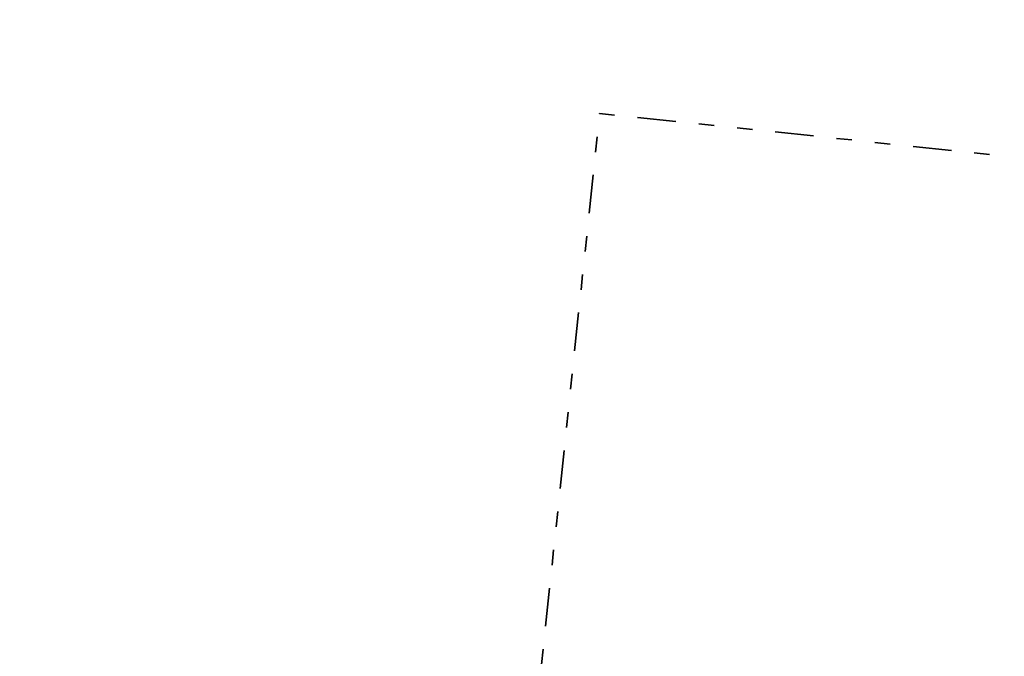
# Model space of a CAD drawing. Header units: metres. Extents: x -1 to 222837, y -2 to 853657.
# Tile 106 of 256: x 110850 to 110914, y 426815 to 426856. Entities that reach past the tile are written whole.
import ezdxf

# ---------------------------------------------------------------- set-up
doc = ezdxf.new("R2010")
doc.units = ezdxf.units.M
doc.header["$XCLIPFRAME"] = 0
doc.linetypes.add('AL-TEKENBLADGRENS', pattern=[11.5, 2.5, -1.5, 1, -1.5, 1, -1.5, 2.5])
doc.layers.add('X-REF', color=7, linetype='Continuous')
doc.layers.add('X-XX-AL-TEKENBLADGRENS-G blad 2', color=7, linetype='AL-TEKENBLADGRENS', lineweight=35)
picture_1 = doc.add_image_def('image1.ecw', size_in_pixel=(400001, 250001))
picture_2 = doc.add_image_def('image2.ecw', size_in_pixel=(120000, 80000))

msp = doc.modelspace()

# ---------------------------------------------------------------- linework, layer by layer
at = {"layer": 'X-XX-AL-TEKENBLADGRENS-G blad 2', "color": 4, "flags": 128}
msp.add_lwpolyline([(110998.5726, 426787.6362), (111114.7655, 426775.4002), (111120.0377, 426825.4655), (110887.5234, 426849.9511), (110870.327, 426686.6541), (110986.4158, 426674.429), (110998.5726, 426787.6362)], close=True, dxfattribs=at)

# ---------------------------------------------------------------- pictures from other files: only their frames are drawn
at = {"layer": 'X-REF'}
image = msp.add_image(picture_1, insert=(100000.0001, 424999.9001), size_in_units=(40000, 25000.0375), dxfattribs=at)
image.set_boundary_path([(93497.8255, 208977.5368), (156894.5073, 250000.5)])
image = msp.add_image(picture_2, insert=(109499.5231, 424999.9595), size_in_units=(6001.8618, 4001.2412), dxfattribs=at)
image.dxf.flags = 7

doc.saveas('drawing.dxf')
